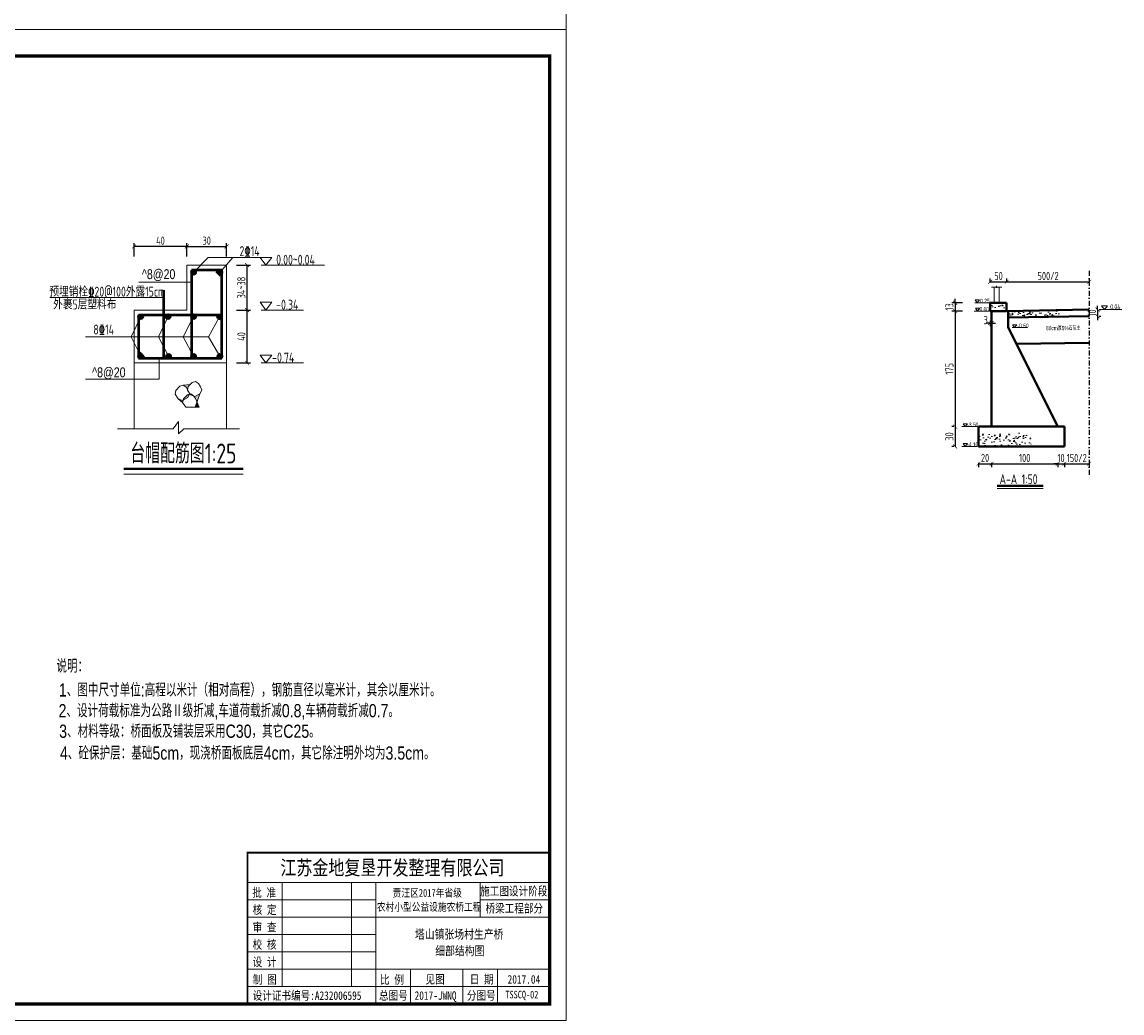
# Model space of a CAD drawing. Header units: inches. Extents: x 97745 to 142261, y 62673 to 100665.
# Tile 75 of 148: x 110547 to 113877, y 85942 to 88943. Entities that reach past the tile are written whole.
import ezdxf

# ---------------------------------------------------------------- set-up
doc = ezdxf.new("R2010")
doc.units = ezdxf.units.IN
doc.header["$MEASUREMENT"] = 0
doc.linetypes.add('DASHDOTX2', pattern=[2, 1, -0.5, 0, -0.5])
doc.layers.get('0').update_dxf_attribs({"lineweight": 15})
doc.layers.add('1', color=7, linetype='Continuous')
doc.layers.add('轴线', color=3, linetype='DASHDOTX2')
for name, color, linetype, lineweight in [('BM1', 7, 'Continuous', 15), ('文字', 7, 'Continuous', 20), ('轮廓线', 1, 'Continuous', 40), ('配筋1', 1, 'Continuous', 50)]:
    doc.layers.add(name, color=color, linetype=linetype, lineweight=lineweight)
doc.styles.add('DIM_FONT', font='hztxt_e.shx', dxfattribs={"width": 0.8, "bigfont": 'hztxt.shx'})
doc.styles.add('hz-e', font='hztxt_e.shx', dxfattribs={"width": 0.8, "height": 330, "bigfont": 'hztxt.shx'})
doc.styles.add('HZTXT', font='tssdeng.shx', dxfattribs={"width": 0.75, "bigfont": 'hztxt.shx'})
doc.styles.get("Standard").update_dxf_attribs({"font": 'hztxt_e.shx', "width": 0.7, "bigfont": 'hztxt.shx'})
doc.styles.add('图框', font='SIMFANG.TTF', dxfattribs={"width": 0.8, "height": 4})
doc.dimstyles.new('3', dxfattribs={"dimtxt": 25, "dimasz": 12, "dimexe": 10, "dimexo": 30, "dimgap": 5, "dimtad": 1, "dimdec": 0, "dimzin": 0, "dimdsep": 46, "dimtxsty": 'HZTXT', "dimblk": 'ARCHTICK', "dimcen": 0, "dimclrt": 7, "dimazin": 2, "dimtfac": 1, "dimtdec": 0, "dimtix": 1, "dimtmove": 2, "dimatfit": 3, "dimfxl": 250, "dimtolj": 1, "dimtzin": 0, "dimarcsym": 0})

# ---------------------------------------------------------------- blocks, each defined once
blk = doc.blocks.new('_ArchTick')
at = {"color": 0, "linetype": 'ByBlock', "const_width": 0.15}
blk.add_lwpolyline([(-0.5, -0.5), (0.5, 0.5)], dxfattribs=at)
blk = doc.blocks.new('*D219')
at = {"color": 0, "lineweight": -2, "transparency": 16777216}
for p, q in [((111046.1, 88232.5), (111046.1, 88273.1)), ((111046.1, 88263.1), (111166.1, 88263.1)), ((111166.1, 88232.5), (111166.1, 88273.1))]:
    blk.add_line(p, q, dxfattribs=at)
at = {"color": 0, "lineweight": -2, "transparency": 16777216, "xscale": 12, "yscale": 12, "zscale": 12, "rotation": 180}
blk.add_blockref('_ArchTick', (111046.1, 88263.1), dxfattribs=at)
at = {"color": 0, "lineweight": -2, "transparency": 16777216, "xscale": 12, "yscale": 12, "zscale": 12}
blk.add_blockref('_ArchTick', (111166.1, 88263.1), dxfattribs=at)
at = {"color": 7, "transparency": 16777216, "insert": (111106.1, 88280.6), "char_height": 25, "attachment_point": 5, "style": 'HZTXT'}
blk.add_mtext('\\A1;30', dxfattribs=at)
blk = doc.blocks.new('*D220')
at = {"color": 0, "lineweight": -2, "transparency": 16777216}
for p, q in [((110886.1, 88232.5), (110886.1, 88273.1)), ((111046.1, 88263.1), (110886.1, 88263.1)), ((111046.1, 88232.5), (111046.1, 88273.1))]:
    blk.add_line(p, q, dxfattribs=at)
at = {"color": 0, "lineweight": -2, "transparency": 16777216, "xscale": 12, "yscale": 12, "zscale": 12, "rotation": 180}
blk.add_blockref('_ArchTick', (110886.1, 88263.1), dxfattribs=at)
at = {"color": 0, "lineweight": -2, "transparency": 16777216, "xscale": 12, "yscale": 12, "zscale": 12}
blk.add_blockref('_ArchTick', (111046.1, 88263.1), dxfattribs=at)
at = {"color": 7, "transparency": 16777216, "insert": (110966.1, 88280.6), "char_height": 25, "attachment_point": 5, "style": 'HZTXT'}
blk.add_mtext('\\A1;40', dxfattribs=at)
blk = doc.blocks.new('*D232')
at = {"color": 0, "lineweight": -2, "transparency": 16777216}
for p, q in [((111196.1, 88070.5), (111238.4, 88070.5)), ((111228.4, 87910.5), (111228.4, 88070.5)), ((111196.1, 87910.5), (111238.4, 87910.5))]:
    blk.add_line(p, q, dxfattribs=at)
at = {"color": 0, "lineweight": -2, "transparency": 16777216, "xscale": 12, "yscale": 12, "zscale": 12}
for p, rotation in [((111228.4, 88070.5), 90), ((111228.4, 87910.5), 270)]:
    blk.add_blockref('_ArchTick', p, dxfattribs=dict(at, rotation=rotation))
at = {"color": 7, "transparency": 16777216, "insert": (111210.9, 87990.5), "char_height": 25, "attachment_point": 5, "rotation": 90, "style": 'HZTXT'}
blk.add_mtext('\\A1;40', dxfattribs=at)
blk = doc.blocks.new('*D221')
at = {"color": 0, "lineweight": -2, "transparency": 16777216}
for p, q in [((111196.1, 88206.5), (111238.4, 88206.5)), ((111228.4, 88070.5), (111228.4, 88206.5)), ((111196.1, 88070.5), (111238.4, 88070.5))]:
    blk.add_line(p, q, dxfattribs=at)
at = {"color": 0, "lineweight": -2, "transparency": 16777216, "xscale": 12, "yscale": 12, "zscale": 12}
for p, rotation in [((111228.4, 88206.5), 90), ((111228.4, 88070.5), 270)]:
    blk.add_blockref('_ArchTick', p, dxfattribs=dict(at, rotation=rotation))
at = {"color": 7, "transparency": 16777216, "insert": (111210.9, 88138.5), "char_height": 25, "attachment_point": 5, "rotation": 90, "style": 'HZTXT'}
blk.add_mtext('\\A1;34~38', dxfattribs=at)
blk = doc.blocks.new('三角形')
at = {"layer": '轮廓线', "color": 0, "lineweight": 20}
for p, q in [((24441.9, 199232.1), (24477.5, 199232.1)), ((24459.3, 199208.6), (24441.9, 199232.1)), ((24477.5, 199232.1), (24459.3, 199208.6))]:
    blk.add_line(p, q, dxfattribs=at)
blk = doc.blocks.new('*D501')
at = {"color": 0, "lineweight": -2}
for p, q in [((113442.3, 87608.2), (113442.3, 87595.1)), ((113442.3, 87605.1), (113482.3, 87605.1)), ((113482.3, 87608.2), (113482.3, 87595.1))]:
    blk.add_line(p, q, dxfattribs=at)
at = {"color": 0, "lineweight": -2, "xscale": 12, "yscale": 12, "zscale": 12, "rotation": 180}
blk.add_blockref('_ArchTick', (113442.3, 87605.1), dxfattribs=at)
at = {"color": 0, "lineweight": -2, "xscale": 12, "yscale": 12, "zscale": 12}
blk.add_blockref('_ArchTick', (113482.3, 87605.1), dxfattribs=at)
at = {"color": 7, "insert": (113462.3, 87622.6), "char_height": 25, "attachment_point": 5, "style": 'HZTXT'}
blk.add_mtext('\\A1;20', dxfattribs=at)
blk = doc.blocks.new('*D502')
at = {"color": 0, "lineweight": -2}
for p, q in [((113482.3, 87608.2), (113482.3, 87595.1)), ((113482.3, 87605.1), (113682.3, 87605.1)), ((113682.3, 87608.2), (113682.3, 87595.1))]:
    blk.add_line(p, q, dxfattribs=at)
at = {"color": 0, "lineweight": -2, "xscale": 12, "yscale": 12, "zscale": 12, "rotation": 180}
blk.add_blockref('_ArchTick', (113482.3, 87605.1), dxfattribs=at)
at = {"color": 0, "lineweight": -2, "xscale": 12, "yscale": 12, "zscale": 12}
blk.add_blockref('_ArchTick', (113682.3, 87605.1), dxfattribs=at)
at = {"color": 7, "insert": (113582.3, 87622.6), "char_height": 25, "attachment_point": 5, "style": 'HZTXT'}
blk.add_mtext('\\A1;100', dxfattribs=at)
blk = doc.blocks.new('*D503')
at = {"color": 0, "lineweight": -2}
for p, q in [((113682.3, 87605.1), (113670.3, 87605.1)), ((113682.3, 87608.2), (113682.3, 87595.1)), ((113682.3, 87605.1), (113702.3, 87605.1)), ((113702.3, 87608.2), (113702.3, 87595.1)), ((113702.3, 87605.1), (113714.3, 87605.1))]:
    blk.add_line(p, q, dxfattribs=at)
at = {"color": 0, "lineweight": -2, "xscale": 12, "yscale": 12, "zscale": 12}
blk.add_blockref('_ArchTick', (113682.3, 87605.1), dxfattribs=at)
at = {"color": 0, "lineweight": -2, "xscale": 12, "yscale": 12, "zscale": 12, "rotation": 180}
blk.add_blockref('_ArchTick', (113702.3, 87605.1), dxfattribs=at)
at = {"color": 7, "insert": (113692.3, 87622.6), "char_height": 25, "attachment_point": 5, "style": 'HZTXT'}
blk.add_mtext('\\A1;10', dxfattribs=at)
blk = doc.blocks.new('*D504')
at = {"color": 0, "lineweight": -2}
for p, q in [((113394.2, 88092.6), (113361.8, 88092.6)), ((113371.8, 88092.6), (113371.8, 88104.6)), ((113371.8, 88092.6), (113371.8, 88067.6)), ((113394.2, 88067.6), (113361.8, 88067.6)), ((113371.8, 88067.6), (113371.8, 88055.6))]:
    blk.add_line(p, q, dxfattribs=at)
at = {"color": 0, "lineweight": -2, "xscale": 12, "yscale": 12, "zscale": 12}
for p, rotation in [((113371.8, 88092.6), 270), ((113371.8, 88067.6), 90)]:
    blk.add_blockref('_ArchTick', p, dxfattribs=dict(at, rotation=rotation))
at = {"color": 7, "insert": (113354.3, 88080.1), "char_height": 25, "attachment_point": 5, "rotation": 90, "style": 'HZTXT'}
blk.add_mtext('\\A1;13', dxfattribs=at)
blk = doc.blocks.new('*D505')
at = {"color": 0, "lineweight": -2}
for p, q in [((113368, 88067.6), (113361.8, 88067.6)), ((113371.8, 88067.6), (113371.8, 87717.6)), ((113368, 87717.6), (113361.8, 87717.6))]:
    blk.add_line(p, q, dxfattribs=at)
at = {"color": 0, "lineweight": -2, "xscale": 12, "yscale": 12, "zscale": 12}
for p, rotation in [((113371.8, 88067.6), 90), ((113371.8, 87717.6), 270)]:
    blk.add_blockref('_ArchTick', p, dxfattribs=dict(at, rotation=rotation))
at = {"color": 7, "insert": (113354.3, 87892.6), "char_height": 25, "attachment_point": 5, "rotation": 90, "style": 'HZTXT'}
blk.add_mtext('\\A1;175', dxfattribs=at)
blk = doc.blocks.new('*D506')
at = {"color": 0, "lineweight": -2}
for p, q in [((113368, 87717.6), (113361.8, 87717.6)), ((113371.8, 87717.6), (113371.8, 87657.6)), ((113368, 87657.6), (113361.8, 87657.6))]:
    blk.add_line(p, q, dxfattribs=at)
at = {"color": 0, "lineweight": -2, "xscale": 12, "yscale": 12, "zscale": 12}
for p, rotation in [((113371.8, 87717.6), 90), ((113371.8, 87657.6), 270)]:
    blk.add_blockref('_ArchTick', p, dxfattribs=dict(at, rotation=rotation))
at = {"color": 7, "insert": (113354.3, 87687.6), "char_height": 25, "attachment_point": 5, "rotation": 90, "style": 'HZTXT'}
blk.add_mtext('\\A1;30', dxfattribs=at)
blk = doc.blocks.new('*D510')
at = {"color": 0, "lineweight": -2}
for p, q in [((113802.9, 88071.7), (113802.9, 88083.7)), ((113802.9, 88071.7), (113802.9, 88051.7)), ((113802.9, 88051.7), (113802.9, 88039.7)), ((113807.3, 88071.7), (113812.9, 88071.7)), ((113807.3, 88051.7), (113812.9, 88051.7))]:
    blk.add_line(p, q, dxfattribs=at)
at = {"color": 0, "lineweight": -2, "xscale": 12, "yscale": 12, "zscale": 12}
for p, rotation in [((113802.9, 88071.7), 270), ((113802.9, 88051.7), 90)]:
    blk.add_blockref('_ArchTick', p, dxfattribs=dict(at, rotation=rotation))
at = {"color": 7, "insert": (113785.4, 88061.7), "char_height": 25, "attachment_point": 5, "rotation": 90, "style": 'HZTXT'}
blk.add_mtext('\\A1;10', dxfattribs=at)
blk = doc.blocks.new('*D507')
at = {"color": 0, "lineweight": -2}
for p, q in [((113478.1, 88156.3), (113478.1, 88166.1)), ((113478.1, 88156.1), (113528.1, 88156.1)), ((113528.1, 88156.3), (113528.1, 88166.1))]:
    blk.add_line(p, q, dxfattribs=at)
at = {"color": 0, "lineweight": -2, "xscale": 12, "yscale": 12, "zscale": 12, "rotation": 180}
blk.add_blockref('_ArchTick', (113478.1, 88156.1), dxfattribs=at)
at = {"color": 0, "lineweight": -2, "xscale": 12, "yscale": 12, "zscale": 12}
blk.add_blockref('_ArchTick', (113528.1, 88156.1), dxfattribs=at)
at = {"color": 7, "insert": (113503.1, 88173.6), "char_height": 25, "attachment_point": 5, "style": 'HZTXT'}
blk.add_mtext('\\A1;50', dxfattribs=at)
blk = doc.blocks.new('*D511')
at = {"color": 0, "lineweight": -2}
for p, q in [((113477.3, 88031.3), (113465.3, 88031.3)), ((113477.3, 88037.6), (113477.3, 88021.3)), ((113477.3, 88031.3), (113482.3, 88031.3)), ((113482.3, 88037.6), (113482.3, 88021.3)), ((113482.3, 88031.3), (113494.3, 88031.3))]:
    blk.add_line(p, q, dxfattribs=at)
at = {"color": 0, "lineweight": -2, "xscale": 12, "yscale": 12, "zscale": 12}
blk.add_blockref('_ArchTick', (113477.3, 88031.3), dxfattribs=at)
at = {"color": 0, "lineweight": -2, "xscale": 12, "yscale": 12, "zscale": 12, "rotation": 180}
blk.add_blockref('_ArchTick', (113482.3, 88031.3), dxfattribs=at)
at = {"color": 7, "insert": (113464.2, 88040.1), "char_height": 25, "attachment_point": 5, "style": 'HZTXT'}
blk.add_mtext('\\A1;3', dxfattribs=at)
blk = doc.blocks.new('*D508')
at = {"color": 0, "lineweight": -2}
for p, q in [((113528.1, 88156.3), (113528.1, 88166.1)), ((113528.1, 88156.1), (113778.1, 88156.1)), ((113778.1, 88156.3), (113778.1, 88166.1))]:
    blk.add_line(p, q, dxfattribs=at)
at = {"color": 0, "lineweight": -2, "xscale": 12, "yscale": 12, "zscale": 12, "rotation": 180}
blk.add_blockref('_ArchTick', (113528.1, 88156.1), dxfattribs=at)
at = {"color": 0, "lineweight": -2, "xscale": 12, "yscale": 12, "zscale": 12}
blk.add_blockref('_ArchTick', (113778.1, 88156.1), dxfattribs=at)
at = {"color": 7, "insert": (113653.1, 88173.6), "char_height": 25, "attachment_point": 5, "style": 'HZTXT'}
blk.add_mtext('\\A1;500/2', dxfattribs=at)
blk = doc.blocks.new('*D509')
at = {"color": 0, "lineweight": -2}
for p, q in [((113702.3, 87608.2), (113702.3, 87595.1)), ((113702.3, 87605.1), (113777.3, 87605.1)), ((113777.3, 87608.2), (113777.3, 87595.1))]:
    blk.add_line(p, q, dxfattribs=at)
at = {"color": 0, "lineweight": -2, "xscale": 12, "yscale": 12, "zscale": 12, "rotation": 180}
blk.add_blockref('_ArchTick', (113702.3, 87605.1), dxfattribs=at)
at = {"color": 0, "lineweight": -2, "xscale": 12, "yscale": 12, "zscale": 12}
blk.add_blockref('_ArchTick', (113777.3, 87605.1), dxfattribs=at)
at = {"color": 7, "insert": (113739.8, 87622.6), "char_height": 25, "attachment_point": 5, "style": 'HZTXT'}
blk.add_mtext('\\A1;150/2', dxfattribs=at)

msp = doc.modelspace()

# ---------------------------------------------------------------- hatches: boundary and pattern name
h = msp.add_hatch()
h.set_pattern_fill('AR-CONC', color=256, scale=5, style=0)
h.set_pattern_definition([(50, (66424.234, -12432.598), (35.863009, -3.137607), [3.75, -41.25]), (355, (66424.234, -12432.6), (-6.937567, 37.609607), [3, -33]), (100.4514, (66427.223, -12432.86), (28.925469, 34.471977), [3.18701, -35.057106]), (46.1842, (66424.234, -12422.6), (53.362052, -8.27595), [5.625, -61.875]), (96.6356, (66428.68, -12423.29), (46.733135, 48.705894), [4.780514, -52.58565]), (351.1842, (66424.234, -12422.6), (46.733097, 48.70593), [4.5, -49.5]), (21, (66429.234, -12425.098), (29.8453526, -20.1309445), [3.75, -41.25]), (326, (66429.234, -12425.1), (12.165767, 36.257502), [3, -33]), (71.4514, (66431.72, -12426.776), (42.011131, 16.126525), [3.18701, -35.057106]), (37.5, (66424.234, -12432.598), (0.6079928, 16.6446927), [0, -32.6, 0, -33.5, 0, -33.125]), (7.5, (66424.234, -12432.598), (13.153477, 19.7205856), [0, -19.1, 0, -31.85, 0, -12.625]), (327.5, (66413.084, -12432.598), (26.6911218, -1.1277436), [0, -12.5, 0, -39, 0, -51.75]), (317.5, (66408.084, -12432.598), (29.1593085, 5.005249), [0, -16.25, 0, -25.9, 0, -36.75])])
h.paths.add_polyline_path([(113477.299, 88092.608), (113477.299, 88067.608), (113482.299, 88067.608), (113527.299, 88067.608), (113527.299, 88092.608)])
h = msp.add_hatch()
h.set_pattern_fill('AR-CONC', color=256, scale=5, style=0)
h.set_pattern_definition([(50, (66424.234, -10947.598), (35.863009, -3.137607), [3.75, -41.25]), (355, (66424.234, -10947.6), (-6.937567, 37.609607), [3, -33]), (100.4514, (66427.223, -10947.86), (28.925469, 34.471977), [3.18701, -35.057106]), (46.1842, (66424.234, -10937.6), (53.362052, -8.27595), [5.625, -61.875]), (96.6356, (66428.68, -10938.29), (46.733135, 48.705894), [4.780514, -52.58565]), (351.1842, (66424.234, -10937.6), (46.733097, 48.70593), [4.5, -49.5]), (21, (66429.234, -10940.098), (29.845353, -20.1309445), [3.75, -41.25]), (326, (66429.234, -10940.1), (12.165767, 36.257502), [3, -33]), (71.4514, (66431.72, -10941.776), (42.011131, 16.126525), [3.18701, -35.057106]), (37.5, (66424.234, -10947.598), (0.6079928, 16.6446927), [0, -32.6, 0, -33.5, 0, -33.125]), (7.5, (66424.234, -10947.598), (13.153477, 19.7205856), [0, -19.1, 0, -31.85, 0, -12.625]), (327.5, (66413.084, -10947.598), (26.6911218, -1.1277436), [0, -12.5, 0, -39, 0, -51.75]), (317.5, (66408.084, -10947.598), (29.1593085, 5.005249), [0, -16.25, 0, -25.9, 0, -36.75])])
h.paths.add_polyline_path([(113689.759, 88061.54), (113688.367, 88062.828), (113691.59, 88062.828), (113689.759, 88064.245), (113689.759, 88071.717), (113532.299, 88067.735), (113532.299, 88047.735), (113689.759, 88051.717)])
h = msp.add_hatch(color=256)
h.paths.add_polyline_path([(111085.785, 87817.287), (111076.818, 87791.463), (111072.395, 87802.472), (111067.669, 87809.446), (111070.418, 87808.377)])
h.paths.add_polyline_path([(111034.799, 87797.598), (111035.608, 87801.398), (111047.517, 87814.184), (111053.401, 87815.939), (111051.729, 87812.429), (111048.545, 87805.568)])
h.paths.add_polyline_path([(111056.92, 87813.627), (111055.044, 87816.429), (111057.989, 87817.308), (111066.568, 87811.071), (111067.669, 87809.446)])
h.paths.add_polyline_path([(111049.464, 87827.966), (111052.682, 87819.955), (111047.572, 87827.587), (111048.085, 87830.001)])
h.paths.add_polyline_path([(111043.636, 87836.566), (111035.057, 87842.803), (111055.871, 87845.006), (111049.916, 87838.613), (111048.085, 87830.001)])
h.paths.add_polyline_path([(111033.178, 87796.657), (111034.799, 87797.598), (111033.263, 87790.372), (111019.68, 87801.907)])
msp.add_hatch(color=256).paths.add_polyline_path([(111082.865, 87776.413), (111076.818, 87791.463), (111071.592, 87776.413)])
h = msp.add_hatch()
h.set_pattern_fill('AR-CONC', color=256, scale=5, style=0)
h.set_pattern_definition([(50, (66424.234, -10837.598), (35.863009, -3.137607), [3.75, -41.25]), (355, (66424.234, -10837.6), (-6.937567, 37.609607), [3, -33]), (100.4514, (66427.223, -10837.86), (28.925469, 34.471977), [3.18701, -35.057106]), (46.1842, (66424.234, -10827.6), (53.362052, -8.27595), [5.625, -61.875]), (96.6356, (66428.68, -10828.29), (46.733135, 48.705894), [4.780514, -52.58565]), (351.1842, (66424.234, -10827.6), (46.733097, 48.70593), [4.5, -49.5]), (21, (66429.234, -10830.098), (29.845353, -20.1309445), [3.75, -41.25]), (326, (66429.234, -10830.1), (12.165767, 36.257502), [3, -33]), (71.4514, (66431.72, -10831.776), (42.011131, 16.126525), [3.18701, -35.057106]), (37.5, (66424.234, -10837.598), (0.6079928, 16.6446927), [0, -32.6, 0, -33.5, 0, -33.125]), (7.5, (66424.234, -10837.598), (13.153477, 19.7205856), [0, -19.1, 0, -31.85, 0, -12.625]), (327.5, (66413.084, -10837.598), (26.6911218, -1.1277436), [0, -12.5, 0, -39, 0, -51.75]), (317.5, (66408.084, -10837.598), (29.1593085, 5.005249), [0, -16.25, 0, -25.9, 0, -36.75])])
h.paths.add_polyline_path([(113442.299, 87697.608), (113442.299, 87657.608), (113602.299, 87657.608), (113602.299, 87697.608)])
at = {"layer": '配筋1'}
for points in [[(111072.287, 88184.633, 1), (111060.117, 88184.633, 1)], [(111152.064, 88184.633, 1), (111139.894, 88184.633, 1)], [(110912.287, 88050.367, 1), (110900.117, 88050.367, 1)], [(110995.354, 88050.482, 1), (110983.183, 88050.482, 1)], [(111072.287, 88050.482, 1), (111060.117, 88050.482, 1)], [(111151.285, 88050.143, 1), (111139.114, 88050.143, 1)], [(110912.287, 87930.588, 1), (110900.117, 87930.588, 1)], [(110996.619, 87930.588, 1), (110984.448, 87930.588, 1)], [(111072.287, 87930.588, 1), (111060.117, 87930.588, 1)], [(111152.028, 87930.588, 1), (111139.857, 87930.588, 1)]]:
    msp.add_hatch(color=256, dxfattribs=at).paths.add_polyline_path(points)

# ---------------------------------------------------------------- linework, layer by layer
for p, q in [((111110.698, 88229.953), (111066.202, 88184.633)), ((111110.698, 88229.953), (111269.692, 88229.953)), ((111145.979, 88184.633), (111185.274, 88229.953)), ((111046.117, 88206.503), (111046.117, 88070.503)), ((111166.117, 88206.503), (111046.117, 88206.503)), ((111166.117, 88070.503), (111166.117, 88206.503)), ((111060.117, 88154.691), (110900.261, 88154.691)), ((113495.147, 88140.269), (113497.377, 88143.35)), ((113497.377, 88143.35), (113497.377, 88138.223)), ((113490.29, 88140.269), (113481.95, 88140.269)), ((113481.95, 88140.269), (113495.147, 88140.269)), ((113490.29, 88092.608), (113490.29, 88140.269)), ((113497.377, 88138.223), (113499.483, 88140.269)), ((113499.483, 88140.269), (113512.743, 88140.269)), ((113505.29, 88092.608), (113505.29, 88140.269)), ((113477.946, 88092.608), (113431.312, 88092.608)), ((110906.202, 88050.34), (110876.987, 87989.182)), ((111046.117, 88070.503), (110886.117, 88070.503)), ((110886.117, 88070.503), (110886.117, 87910.503)), ((110989.269, 88050.482), (110960.284, 87989.182)), ((111066.202, 88050.482), (111034.412, 87989.182)), ((111111.077, 87989.182), (111145.2, 88050.143)), ((111166.117, 87910.503), (111166.117, 88070.503)), ((113476.1, 88067.608), (113429.467, 88067.608)), ((113590.974, 88017.608), (113544.341, 88017.608)), ((110906.202, 87930.588), (110876.987, 87989.182)), ((110990.533, 87930.588), (110960.284, 87989.182)), ((111066.202, 87930.588), (111034.412, 87989.182)), ((111111.077, 87989.182), (111145.942, 87930.588)), ((110886.117, 87910.503), (111166.117, 87910.503)), ((110886.117, 87910.503), (110886.117, 87710.503)), ((110962.194, 87924.503), (110962.194, 87861.053)), ((111166.117, 87910.503), (111166.117, 87710.503)), ((111024.586, 87839.679), (111035.057, 87842.803)), ((111055.871, 87845.006), (111035.057, 87842.803)), ((111035.057, 87842.803), (111043.636, 87836.566)), ((111049.916, 87838.613), (111061.826, 87851.399)), ((111061.826, 87851.399), (111072.297, 87854.522)), ((111072.297, 87854.522), (111080.876, 87848.286)), ((111080.876, 87848.286), (111086.704, 87839.686)), ((111010.332, 87815.867), (111012.676, 87826.893)), ((111019.68, 87801.907), (111010.332, 87815.867)), ((111012.676, 87826.893), (111024.586, 87839.679)), ((111035.608, 87801.398), (111047.517, 87814.184)), ((111043.636, 87836.566), (111049.464, 87827.966)), ((111047.517, 87814.184), (111057.989, 87817.308)), ((111047.572, 87827.587), (111049.916, 87838.613)), ((111056.92, 87813.627), (111047.572, 87827.587)), ((111051.729, 87812.429), (111048.545, 87805.568)), ((111049.464, 87827.966), (111053.887, 87816.958)), ((111053.887, 87816.958), (111051.729, 87812.429)), ((111070.418, 87808.377), (111056.92, 87813.627)), ((111057.989, 87817.308), (111066.568, 87811.071)), ((111066.568, 87811.071), (111072.395, 87802.472)), ((111085.785, 87817.287), (111070.418, 87808.377)), ((111085.785, 87817.287), (111071.592, 87776.413)), ((111088.969, 87824.149), (111085.785, 87817.287)), ((111086.704, 87839.686), (111091.127, 87828.678)), ((111091.127, 87828.678), (111088.969, 87824.149)), ((111033.178, 87796.657), (111019.68, 87801.907)), ((111033.263, 87790.372), (111019.68, 87801.907)), ((111048.545, 87805.568), (111033.178, 87796.657)), ((111033.263, 87790.372), (111035.608, 87801.398)), ((111042.611, 87776.413), (111033.263, 87790.372)), ((111042.611, 87776.413), (111082.865, 87776.413)), ((111072.395, 87802.472), (111082.865, 87776.413)), ((110886.117, 87710.503), (110836.117, 87710.503)), ((110836.117, 87710.503), (111004.511, 87710.503)), ((111004.511, 87710.503), (111020.836, 87733.526)), ((111020.836, 87733.526), (111020.836, 87695.476)), ((111020.836, 87695.476), (111037.161, 87710.503)), ((111037.161, 87710.503), (111205.855, 87710.503)), ((113438.762, 87717.608), (113392.129, 87717.608)), ((113438.762, 87657.608), (113392.129, 87657.608)), ((110896.78, 87573.948), (110854.945, 87573.948)), ((110867.405, 87573.948), (111085.875, 87573.948)), ((111085.875, 87573.948), (111216.732, 87573.948)), ((113498.593, 87530.738), (113638.433, 87530.738))]:
    msp.add_line(p, q)
at = {"layer": 'BM1', "color": 0, "linetype": 'Continuous'}
for p, q in [((111229.287, 86427.619), (112143.932, 86427.619)), ((111229.287, 86427.619), (111229.287, 85969.546)), ((111229.287, 85969.546), (111229.287, 86427.619)), ((111229.287, 86337.506), (112143.932, 86337.506)), ((111334.418, 86022.112), (111334.418, 86337.506)), ((111544.682, 86337.506), (111544.682, 86022.112)), ((111618.274, 86337.506), (111618.274, 85969.546)), ((111933.668, 86232.375), (111933.668, 86337.506)), ((111229.287, 86284.941), (111618.274, 86284.941)), ((111933.668, 86284.941), (112143.932, 86284.941)), ((111229.287, 86232.375), (112143.932, 86232.375)), ((111229.287, 86179.809), (111618.274, 86179.809)), ((111229.287, 86127.243), (111618.274, 86127.243)), ((111229.287, 86074.678), (112143.932, 86074.678)), ((111723.405, 86074.678), (111723.405, 85969.546)), ((111881.103, 86074.678), (111881.103, 85969.546)), ((111986.234, 86074.678), (111986.234, 86022.112)), ((111986.234, 85969.546), (111986.234, 86074.678)), ((111229.287, 86022.112), (112143.932, 86022.112))]:
    msp.add_line(p, q, dxfattribs=at)
at = {"layer": 'BM1', "const_width": 1}
for points in [[(107951.098, 91920.157), (112193.926, 91920.157), (112193.926, 88919.854), (107951.098, 88919.854), (107951.098, 91920.157)], [(107951.098, 88919.854), (112193.926, 88919.854), (112193.926, 85919.551), (107951.098, 85919.551), (107951.098, 88919.854)]]:
    msp.add_lwpolyline(points, dxfattribs=at)
at = {"layer": 'BM1'}
for points in [[(107951.098, 91920.157), (112193.926, 91920.157), (112193.926, 88919.854), (107951.098, 88919.854)], [(107951.098, 88919.854), (112193.926, 88919.854), (112193.926, 85919.551), (107951.098, 85919.551)], [(113532.299, 88017.608), (113532.299, 88067.69), (113527.299, 88067.608), (113482.299, 88067.608), (113482.299, 87717.608), (113682.299, 87717.608)]]:
    msp.add_lwpolyline(points, close=True, dxfattribs=at)
at = {"layer": 'BM1', "color": 0, "linetype": 'Continuous', "const_width": 9.999}
msp.add_lwpolyline([(108118.942, 85969.546), (108118.942, 88839.553), (112143.932, 88839.553), (112143.932, 85969.546)], close=True, dxfattribs=at)
at = {"layer": 'BM1', "color": 0, "linetype": 'Continuous', "const_width": 5.257}
msp.add_lwpolyline([(112143.932, 86427.619), (111229.287, 86427.619), (111229.287, 85969.546)], dxfattribs=at)
at = {"layer": '文字', "ltscale": 0.5}
for p, q in [((111462.333, 88206.503), (111270.654, 88206.503)), ((110976.536, 88108.315), (110631.071, 88108.315)), ((111398.998, 88070.503), (111270.654, 88070.503)), ((113876.841, 88071.717), (113812.275, 88071.717)), ((111111.077, 87989.182), (110738.958, 87989.182)), ((111398.998, 87910.503), (111270.654, 87910.503)), ((110962.194, 87861.053), (110738.811, 87861.053))]:
    msp.add_line(p, q, dxfattribs=at)
at = {"layer": '轮廓线'}
for p, q in [((113477.299, 88067.608), (113477.299, 88092.608)), ((113477.299, 88092.608), (113527.299, 88092.608)), ((113527.299, 88092.608), (113527.299, 88067.608)), ((113527.299, 88067.608), (113477.299, 88067.608)), ((113482.299, 87717.608), (113482.299, 88067.608)), ((113527.299, 88067.608), (113777.299, 88071.701)), ((113532.299, 88067.608), (113532.299, 88017.608)), ((113532.299, 88047.735), (113777.299, 88051.701)), ((113532.299, 88017.608), (113682.299, 87717.608)), ((113557.04, 87968.125), (113777.299, 87971.69)), ((113702.299, 87717.608), (113442.299, 87717.608)), ((113442.299, 87717.608), (113442.299, 87657.608)), ((113702.299, 87657.608), (113702.299, 87717.608)), ((113442.299, 87657.608), (113702.299, 87657.608)), ((110896.78, 87589.533), (110854.945, 87589.533)), ((110867.405, 87589.533), (111085.875, 87589.533)), ((111085.875, 87589.533), (111216.732, 87589.533)), ((113498.593, 87538.531), (113638.433, 87538.531))]:
    msp.add_line(p, q, dxfattribs=at)
at = {"layer": '轴线', "ltscale": 15}
msp.add_line((113777.299, 88188.997), (113777.299, 87563.669), dxfattribs=at)
at = {"layer": '配筋1'}
for p, q in [((111152.117, 88190.937), (111060.117, 88190.937)), ((111060.117, 88190.937), (111060.117, 87924.503)), ((111143.648, 88190.937), (111135.122, 88182.492)), ((111152.117, 88182.004), (111142.983, 88174.222)), ((111152.117, 87924.503), (111152.117, 88190.937)), ((110976.536, 88070.503), (110976.536, 88130.503)), ((110900.117, 88056.503), (110900.117, 87924.503)), ((110900.117, 88056.503), (111152.117, 88056.503)), ((110976.536, 87924.503), (110976.536, 88070.503)), ((110900.117, 87933.088), (110908.522, 87941.653)), ((110900.117, 87924.503), (111152.117, 87924.503)), ((110908.729, 87924.503), (110916.892, 87933.299))]:
    msp.add_line(p, q, dxfattribs=at)
for centre in [(111066.202, 88184.633), (111145.979, 88184.633), (110906.202, 88050.367), (110989.269, 88050.482), (111066.202, 88050.482), (111145.2, 88050.143), (110906.202, 87930.588), (110990.533, 87930.588), (111066.202, 87930.588), (111145.942, 87930.588)]:
    msp.add_circle(centre, 6.085, dxfattribs=at)

# ---------------------------------------------------------------- block references
at = {"xscale": 0.3600000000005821, "yscale": 0.3600000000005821, "zscale": 0.36}
for p in [(104633.183, 16377.529), (104633.837, 16352.529), (104746.211, 16302.529), (104596.859, 16002.529), (104596.859, 15942.529)]:
    msp.add_blockref('三角形', p, dxfattribs=at)
at = {"layer": '文字', "ltscale": 0.5}
for p in [(86825.973, -111002.049), (86825.973, -111138.049), (86825.973, -111298.049)]:
    msp.add_blockref('三角形', p, dxfattribs=at)
at = {"layer": '轮廓线', "color": 0, "xscale": 0.5, "yscale": 0.5, "zscale": 0.5}
msp.add_blockref('三角形', (101594.068, -11532.559), dxfattribs=at)

# ---------------------------------------------------------------- texts
at = {"width": 0.7}
for s, p in [('0.00', (113445.7, 88067.046)), ('0.25', (113447.545, 88092.046)), ('-0.50', (113560.574, 88017.046)), ('80cm厚5%%%石灰土', (113646.805, 88009.516)), ('-3.50', (113408.362, 87717.046)), ('-4.10', (113408.362, 87657.046))]:
    msp.add_text(s, height=12.5, dxfattribs=at).set_placement(p)
at = {"style": 'hz-e', "width": 0.8}
for s, p in [('说明：', (110651.173, 86972.601)), ('1、图中尺寸单位:高程以米计（相对高程），钢筋直径以毫米计，其余以厘米计。', (110658.801, 86900.278)), ('2、设计荷载标准为公路Ⅱ级折减,车道荷载折减0.8,车辆荷载折减0.7。', (110657.757, 86837.641)), ('3、材料等级：桥面板及铺装层采用C30，其它C25。', (110659.54, 86775.384)), ('4、砼保护层：基础5cm，现浇桥面板底层4cm，其它除注明外均为3.5cm。', (110661.962, 86709.362))]:
    msp.add_text(s, height=40, dxfattribs=at).set_placement(p)
at = {"layer": '1', "color": 7, "linetype": 'Continuous', "style": '图框', "width": 0.8}
for s, height, p in [('江苏金地复垦开发整理有限公司 ', 44.4121, (111329.094, 86360.106)), ('批 准', 25.9071, (111244.006, 86293.839)), ('贾汪区2017年省级', 23.5519, (111668.987, 86294.173)), ('农村小型公益设施农桥工程', 23.55187, (111621.264, 86251.566)), ('核 定', 25.9071, (111245.329, 86241.545)), ('审 查', 25.9071, (111245.329, 86188.979)), ('校 核', 25.9071, (111245.329, 86136.414)), ('设 计', 25.9071, (111245.329, 86083.848)), ('制 图', 25.9071, (111245.67, 86030.554)), ('比 例', 25.9071, (111631.09, 86030.277)), ('见图', 25.9071, (111768.411, 86031.199)), ('日 期', 25.9071, (111902.402, 86031.199)), ('2017.04', 25.9071, (112016.993, 86031.199)), ('设计证书编号:A232006595 ', 25.90706, (111245.346, 85982.076)), ('总图号', 25.9071, (111627.686, 85982.229)), ('分图号', 25.9071, (111893.692, 85982.229)), ('2017-JWNQ', 25.9071, (111735.434, 85982.229))]:
    msp.add_text(s, height=height, dxfattribs=at).set_placement(p)
at = {"layer": '1', "color": 7, "linetype": 'Continuous', "char_height": 25.9071, "width": 215.18175, "attachment_point": 5, "style": '图框'}
for s, insert in [('施工图设计阶段', (112035.671, 86309.69)), ('桥梁工程部分', (112037.19, 86257.601))]:
    msp.add_mtext(s, dxfattribs=dict(at, insert=insert))
at = {"layer": 'BM1', "color": 0, "linetype": 'Continuous', "style": '图框', "width": 0.8}
msp.add_text('TSSCQ-02', height=23, dxfattribs=at).set_placement((112010.049, 85986.627))
at = {"layer": '文字', "style": 'HZTXT', "width": 0.75}
for s, p in [('2%%13214', (111205.386, 88233.802)), ('A-A 1:50', (113506.264, 87543.408))]:
    msp.add_text(s, height=30, dxfattribs=at).set_placement(p)
at = {"layer": '文字', "ltscale": 0.5, "style": 'HZTXT', "width": 0.75}
for s, height, p in [('0.00~0.04', 30, (111316.509, 88207.869)), ('预埋销栓%%13220@100外露15cm', 30, (110630.094, 88111.215)), ('外裹5层塑料布', 30, (110641.424, 88072.4)), ('-0.34', 30, (111316.509, 88071.869)), ('0.04', 15, (113840.921, 88073.133)), ('8%%13214', 30, (110763.019, 87996.386)), ('-0.74', 30, (111304.416, 87911.869))]:
    msp.add_text(s, height=height, dxfattribs=at).set_placement(p)
at = {"layer": '文字', "linetype": 'Continuous', "style": '图框', "width": 0.8}
for s, p in [('塔山镇张场村生产桥', (111736.535, 86167.33)), ('细部结构图', (111797.971, 86117.275))]:
    msp.add_text(s, height=27.2755, dxfattribs=at).set_placement(p)
at = {"layer": '文字', "attachment_point": 1}
for s, insert, char_height, width, style in [('^ 8@20', (110910.003, 88194.118), 30, 322.93333, 'DIM_FONT'), ('^ 8@20', (110759.289, 87897.017), 30, 322.93333, 'DIM_FONT'), ('\\pt533.33;台帽配筋图1:25', (110875.012, 87666.323), 60, 661.00966, 'HZTXT')]:
    msp.add_mtext(s, dxfattribs=dict(at, insert=insert, char_height=char_height, width=width, style=style))

# ---------------------------------------------------------------- dimensions: what is measured, and where the dimension line sits
for base, p1, p2, text, picture, middle in [((110886.117, 88263.131), (111046.117, 88202.503), (110886.117, 88202.503), '40', '*D220', (110966.117, 88280.631)), ((111166.117, 88263.131), (111046.117, 88202.503), (111166.117, 88202.503), '30', '*D219', (111106.117, 88280.631)), ((113528.121, 88156.127), (113478.121, 88126.325), (113528.121, 88126.325), '50', '*D507', (113503.121, 88173.627)), ((113778.121, 88156.127), (113528.121, 88126.325), (113778.121, 88126.325), '500/2', '*D508', (113653.121, 88173.627)), ((113777.299, 87605.072), (113702.299, 87638.172), (113777.299, 87638.172), '150/2', '*D509', (113739.799, 87622.572))]:
    dim = msp.add_linear_dim(base=base, p1=p1, p2=p2, text=text, dimstyle='3', override={"dimlfac": 0.5})
    dim.commit()
    dim.dimension.update_dxf_attribs({"geometry": picture, "text_midpoint": middle})
for base, p1, p2, text, picture, middle in [((111228.409, 88206.503), (111166.117, 88070.503), (111166.117, 88206.503), '34~38', '*D221', (111210.909, 88138.503)), ((111228.409, 88070.503), (111166.117, 87910.503), (111166.117, 88070.503), '40', '*D232', (111210.909, 87990.503))]:
    dim = msp.add_linear_dim(base=base, p1=p1, p2=p2, angle=90, text=text, dimstyle='3', override={"dimlfac": 0.5})
    dim.commit()
    dim.dimension.update_dxf_attribs({"geometry": picture, "text_midpoint": middle})
for base, p1, p2, picture, middle in [((113371.827072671, 88067.608124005), (113424.222423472, 88092.608124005), (113424.222423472, 88067.608124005), '*D504', (113354.327072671, 88080.108124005)), ((113371.827, 87717.608), (113398.025, 88067.608), (113398.025, 87717.608), '*D505', (113354.327, 87892.608)), ((113371.827, 87657.608), (113398.025, 87717.608), (113398.025, 87657.608), '*D506', (113354.327, 87687.608))]:
    dim = msp.add_linear_dim(base=base, p1=p1, p2=p2, angle=90, dimstyle='3', override={"dimlfac": 0.5})
    dim.commit()
    dim.dimension.update_dxf_attribs({"geometry": picture, "text_midpoint": middle})
dim = msp.add_aligned_dim(p1=(113777.299, 88071.701), p2=(113777.299, 88051.701), distance=25.624, dimstyle='3', override={"dimlfac": 0.5})
dim.commit()
dim.dimension.update_dxf_attribs({"geometry": '*D510', "text_midpoint": (113785.422, 88061.701)})
dim = msp.add_linear_dim(base=(113482.298572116, 88031.326079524), p1=(113477.298572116, 88067.608124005), p2=(113482.298572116, 88067.608124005), dimstyle='3', override={"dimlfac": 0.5})
dim.commit()
dim.dimension.update_dxf_attribs({"geometry": '*D511', "text_midpoint": (113464.193743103, 88040.076079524), "dimtype": 160})
for base, p1, p2, picture, middle in [((113482.299, 87605.072), (113442.299, 87638.172), (113482.299, 87638.172), '*D501', (113462.299, 87622.572)), ((113682.299, 87605.072), (113482.299, 87638.172), (113682.299, 87638.172), '*D502', (113582.299, 87622.572)), ((113702.299, 87605.072), (113682.299, 87638.172), (113702.299, 87638.172), '*D503', (113692.299, 87622.572))]:
    dim = msp.add_linear_dim(base=base, p1=p1, p2=p2, dimstyle='3', override={"dimlfac": 0.5})
    dim.commit()
    dim.dimension.update_dxf_attribs({"geometry": picture, "text_midpoint": middle})

doc.saveas('drawing.dxf')
